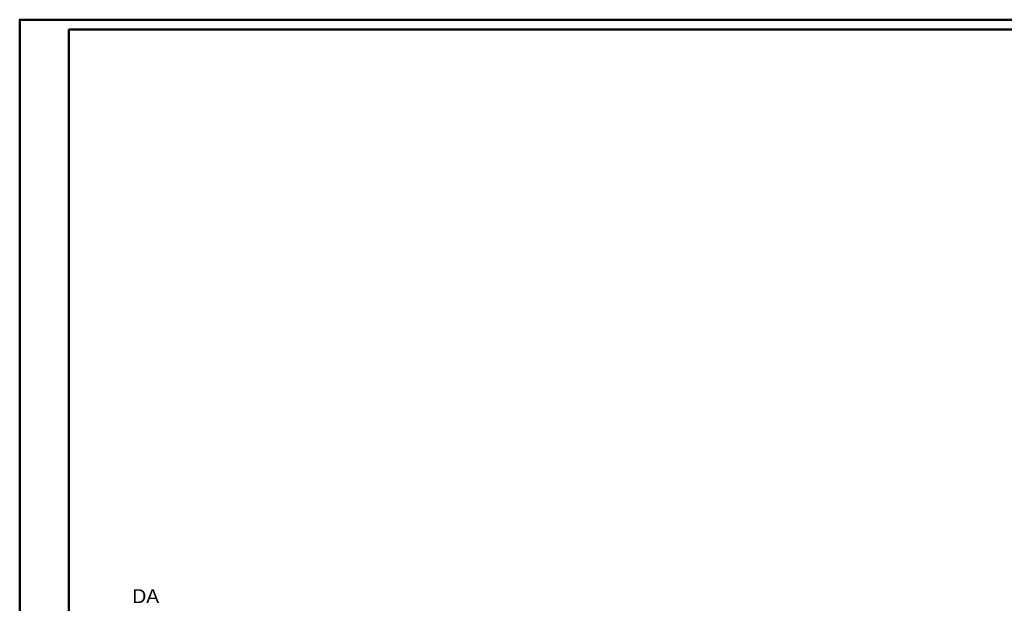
# Model space of a CAD drawing. Extents: x 635 to 1785, y -95 to 499.
# Tile 76 of 110: x 635 to 1135, y 203 to 499. Entities that reach past the tile are written whole.
import ezdxf

# ---------------------------------------------------------------- set-up
doc = ezdxf.new("R2010")
doc.units = 0
doc.layers.get('0').update_dxf_attribs({"lineweight": 35})
doc.layers.add('H_Text', color=7, linetype='Continuous', lineweight=18)
doc.layers.add('Rahmen', color=7, linetype='Continuous', lineweight=35, true_color=0x009900)
doc.styles.get("Standard").update_dxf_attribs({"font": 'arial.ttf'})

# ---------------------------------------------------------------- blocks, each defined once
blk = doc.blocks.new('Einzeiliger Text-A06HSVQENL', base_point=(692.23, 203.05))
at = {"color": 7, "lineweight": 35, "true_color": 0xffffff, "insert": (692.23, 210.05), "char_height": 7, "attachment_point": 1}
blk.add_mtext('{\\fArial;DA}', dxfattribs=at)

msp = doc.modelspace()

# ---------------------------------------------------------------- linework, layer by layer
at = {"layer": 'Rahmen', "lineweight": 50, "ltscale": 0.5}
for points in [[(1785.06, -95.11), (1785.06, 498.89), (635.06, 498.89), (635.06, -95.11), (1435.06, -95.11), (1685.06, -95.11), (1785.06, -95.11)], [(1780.06, -90.11), (1780.06, 493.89), (660.06, 493.89), (660.06, -90.11), (1430.06, -90.11), (1680.06, -90.11), (1780.06, -90.11)]]:
    msp.add_lwpolyline(points, close=True, dxfattribs=at)

# ---------------------------------------------------------------- block references
at = {"layer": 'H_Text', "color": 0, "linetype": 'ByBlock', "lineweight": -2, "ltscale": 0.13}
msp.add_blockref('Einzeiliger Text-A06HSVQENL', (692.23, 203.05), dxfattribs=at)

doc.saveas('drawing.dxf')
